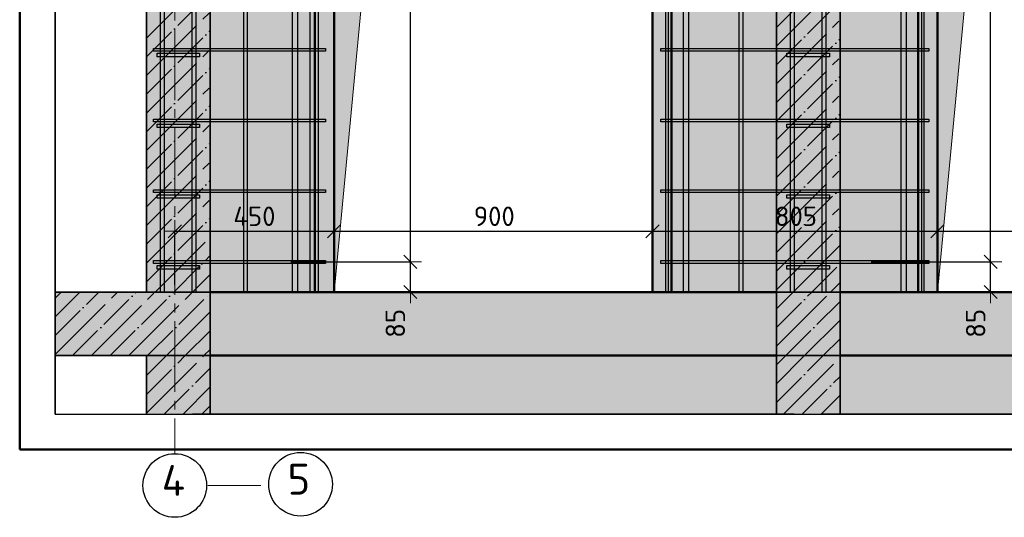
# Model space of a CAD drawing. Header units: millimetres. Extents: x -3026 to 47325, y -2839 to 55854.
# Tile 89 of 130: x 35009 to 37791, y 32279 to 33686. Entities that reach past the tile are written whole.
import ezdxf

# ---------------------------------------------------------------- set-up
doc = ezdxf.new("R2010")
doc.units = ezdxf.units.MM
doc.header["$PDMODE"] = 65
doc.linetypes.add('______11', pattern=[125, 100, -12.5, 0, -12.5])
doc.linetypes.add('______5', pattern=[275, 200, -25, 25, -25])
for name, color, linetype, lineweight in [('Standard', 7, 'Continuous', 25), ('Арм.стержн. Арматура края', 96, 'Continuous', 35), ('Арм.стержн. вертикальными 1', 22, 'Continuous', 35), ('Арм.стержн. Доп. арматура', 180, 'Continuous', 35), ('Арм.стержн. Хомут', 240, 'Continuous', 35), ('Размерная линия_ общее', 7, 'Continuous', 13), ('Фундамент (1)', 7, 'Continuous', 35)]:
    doc.layers.add(name, color=color, linetype=linetype, lineweight=lineweight)
doc.styles.add('ISOCPEUR', font='ISOCPEUR')
doc.dimstyles.new('DIMSTYLE_3', dxfattribs={"dimtxt": 55, "dimasz": 62.5, "dimexe": 0, "dimexo": 0, "dimgap": 27.5, "dimtad": 2, "dimdec": 0, "dimrnd": 5, "dimzin": 12, "dimdsep": 46, "dimtxsty": 'ISOCPEUR', "dimblk1": 'ALL_ML_STRICH', "dimblk2": 'ALL_ML_STRICH', "dimsah": 1, "dimcen": 0, "dimclrd": 7, "dimclre": 256, "dimclrt": 7, "dimadec": 0, "dimazin": 0, "dimtfac": 1, "dimtdec": 0, "dimtix": 1, "dimtmove": 2, "dimatfit": 3, "dimfxl": 0, "dimtzin": 0, "dimlwd": 0, "dimlwe": -3, "dimarcsym": 0})
doc.dimstyles.new('DIMSTYLE_8', dxfattribs={"dimtxt": 55, "dimasz": 62.5, "dimexe": 0, "dimexo": 0, "dimgap": 27.5, "dimtad": 2, "dimdec": 0, "dimrnd": 5, "dimzin": 12, "dimdsep": 46, "dimtxsty": 'ISOCPEUR', "dimblk1": 'ALL_ML_STRICH', "dimblk2": 'ALL_ML_STRICH', "dimsah": 1, "dimcen": 0, "dimclrd": 7, "dimclre": 256, "dimclrt": 7, "dimadec": 0, "dimazin": 0, "dimtfac": 1, "dimtdec": 0, "dimtix": 1, "dimtmove": 2, "dimatfit": 3, "dimfxl": 0, "dimtvp": 1.2, "dimtzin": 0, "dimlwd": 0, "dimlwe": -3, "dimarcsym": 0})

# ---------------------------------------------------------------- blocks, each defined once
blk = doc.blocks.new('ALL_ML_STRICH')
at = {"color": 0, "linetype": 'ByBlock', "lineweight": -2}
for p, q in [((0, -0.5), (0, 0.5)), ((-1, 0), (0.5, 0)), ((-0.3, -0.3), (0.3, 0.3))]:
    blk.add_line(p, q, dxfattribs=at)
blk = doc.blocks.new('*D274')
at = {"layer": 'DEFPOINTS', "color": 7, "linetype": 'Continuous', "lineweight": 13, "transparency": 33554687}
for p in [(37395.2, 33000.9), (37547.2, 32915.9), (37752.9, 32915.9)]:
    blk.add_point(p, dxfattribs=at)
at = {"layer": 'Размерная линия_ общее', "color": 253, "linetype": 'Continuous', "lineweight": -2, "true_color": 0xa0a0a0, "transparency": 33554687}
for p, q in [((37415.2, 33000.9), (37752.9, 33000.9)), ((37567.2, 32915.9), (37752.9, 32915.9))]:
    blk.add_line(p, q, dxfattribs=at)
at = {"layer": 'Размерная линия_ общее', "color": 7, "linetype": 'Continuous', "lineweight": -2, "transparency": 33554687}
blk.add_line((37752.9, 32915.9), (37752.9, 33000.9), dxfattribs=at)
at = {"layer": 'Размерная линия_ общее', "color": 7, "linetype": 'Continuous', "lineweight": 13, "transparency": 33554687, "xscale": 62.5, "yscale": 62.5, "zscale": 62.5}
for p, rotation in [((37752.9, 33000.9), 90), ((37752.9, 32915.9), 270)]:
    blk.add_blockref('ALL_ML_STRICH', p, dxfattribs=dict(at, rotation=rotation))
at = {"layer": 'Размерная линия_ общее', "color": 7, "linetype": 'Continuous', "lineweight": 13, "transparency": 33554687, "insert": (37710.4, 32827.3), "char_height": 55, "width": 110, "attachment_point": 5, "rotation": 90, "style": 'ISOCPEUR'}
blk.add_mtext('\\A1;{85}', dxfattribs=at)
blk = doc.blocks.new('*D275')
at = {"layer": 'DEFPOINTS', "color": 7, "linetype": 'Continuous', "lineweight": 13, "transparency": 33554687}
for p in [(37367, 35000.9), (37395.2, 33000.9), (37752.9, 33000.9)]:
    blk.add_point(p, dxfattribs=at)
at = {"layer": 'Размерная линия_ общее', "color": 253, "linetype": 'Continuous', "lineweight": -2, "true_color": 0xa0a0a0, "transparency": 33554687}
for p, q in [((37387, 35000.9), (37752.9, 35000.9)), ((37415.2, 33000.9), (37752.9, 33000.9))]:
    blk.add_line(p, q, dxfattribs=at)
at = {"layer": 'Размерная линия_ общее', "color": 7, "linetype": 'Continuous', "lineweight": -2, "transparency": 33554687}
blk.add_line((37752.9, 33000.9), (37752.9, 35000.9), dxfattribs=at)
at = {"layer": 'Размерная линия_ общее', "color": 7, "linetype": 'Continuous', "lineweight": 13, "transparency": 33554687, "xscale": 62.5, "yscale": 62.5, "zscale": 62.5}
for p, rotation in [((37752.9, 35000.9), 90), ((37752.9, 33000.9), 270)]:
    blk.add_blockref('ALL_ML_STRICH', p, dxfattribs=dict(at, rotation=rotation))
at = {"layer": 'Размерная линия_ общее', "color": 7, "linetype": 'Continuous', "lineweight": 13, "transparency": 33554687, "insert": (37682.9, 33815.9), "char_height": 55, "width": 2.75, "attachment_point": 1, "rotation": 90, "line_spacing_factor": 0.60241, "style": 'ISOCPEUR'}
blk.add_mtext('\\W0.91;10х200=2000', dxfattribs=at)
blk = doc.blocks.new('*D277')
at = {"layer": 'DEFPOINTS', "color": 7, "linetype": 'Continuous', "lineweight": 13, "transparency": 33554687}
for p in [(35755.2, 33000.9), (35907.2, 32915.9), (36112.9, 32915.9)]:
    blk.add_point(p, dxfattribs=at)
at = {"layer": 'Размерная линия_ общее', "color": 253, "linetype": 'Continuous', "lineweight": -2, "true_color": 0xa0a0a0, "transparency": 33554687}
for p, q in [((35775.2, 33000.9), (36112.9, 33000.9)), ((35927.2, 32915.9), (36112.9, 32915.9))]:
    blk.add_line(p, q, dxfattribs=at)
at = {"layer": 'Размерная линия_ общее', "color": 7, "linetype": 'Continuous', "lineweight": -2, "transparency": 33554687}
blk.add_line((36112.9, 32915.9), (36112.9, 33000.9), dxfattribs=at)
at = {"layer": 'Размерная линия_ общее', "color": 7, "linetype": 'Continuous', "lineweight": 13, "transparency": 33554687, "xscale": 62.5, "yscale": 62.5, "zscale": 62.5}
for p, rotation in [((36112.9, 33000.9), 90), ((36112.9, 32915.9), 270)]:
    blk.add_blockref('ALL_ML_STRICH', p, dxfattribs=dict(at, rotation=rotation))
at = {"layer": 'Размерная линия_ общее', "color": 7, "linetype": 'Continuous', "lineweight": 13, "transparency": 33554687, "insert": (36070.4, 32827.3), "char_height": 55, "width": 110, "attachment_point": 5, "rotation": 90, "style": 'ISOCPEUR'}
blk.add_mtext('\\A1;{85}', dxfattribs=at)
blk = doc.blocks.new('*D278')
at = {"layer": 'DEFPOINTS', "color": 7, "linetype": 'Continuous', "lineweight": 13, "transparency": 33554687}
for p in [(35727, 35000.9), (35755.2, 33000.9), (36112.9, 33000.9)]:
    blk.add_point(p, dxfattribs=at)
at = {"layer": 'Размерная линия_ общее', "color": 253, "linetype": 'Continuous', "lineweight": -2, "true_color": 0xa0a0a0, "transparency": 33554687}
for p, q in [((35747, 35000.9), (36112.9, 35000.9)), ((35775.2, 33000.9), (36112.9, 33000.9))]:
    blk.add_line(p, q, dxfattribs=at)
at = {"layer": 'Размерная линия_ общее', "color": 7, "linetype": 'Continuous', "lineweight": -2, "transparency": 33554687}
blk.add_line((36112.9, 33000.9), (36112.9, 35000.9), dxfattribs=at)
at = {"layer": 'Размерная линия_ общее', "color": 7, "linetype": 'Continuous', "lineweight": 13, "transparency": 33554687, "xscale": 62.5, "yscale": 62.5, "zscale": 62.5}
for p, rotation in [((36112.9, 35000.9), 90), ((36112.9, 33000.9), 270)]:
    blk.add_blockref('ALL_ML_STRICH', p, dxfattribs=dict(at, rotation=rotation))
at = {"layer": 'Размерная линия_ общее', "color": 7, "linetype": 'Continuous', "lineweight": 13, "transparency": 33554687, "insert": (36042.9, 33815.9), "char_height": 55, "width": 2.75, "attachment_point": 1, "rotation": 90, "line_spacing_factor": 0.60241, "style": 'ISOCPEUR'}
blk.add_mtext('\\W0.91;10х200=2000', dxfattribs=at)
blk = doc.blocks.new('*D281')
at = {"layer": 'DEFPOINTS', "color": 7, "linetype": 'Continuous', "lineweight": 13, "transparency": 33554687}
for p in [(35447.2, 33087.5), (35447.2, 32915.9), (35897.2, 32915.9)]:
    blk.add_point(p, dxfattribs=at)
at = {"layer": 'Размерная линия_ общее', "color": 253, "linetype": 'Continuous', "lineweight": -2, "true_color": 0xa0a0a0, "transparency": 33554687}
for p, q in [((35447.2, 32935.9), (35447.2, 33087.5)), ((35897.2, 32935.9), (35897.2, 33087.5))]:
    blk.add_line(p, q, dxfattribs=at)
at = {"layer": 'Размерная линия_ общее', "color": 7, "linetype": 'Continuous', "lineweight": -2, "transparency": 33554687}
blk.add_line((35447.2, 33087.5), (35897.2, 33087.5), dxfattribs=at)
at = {"layer": 'Размерная линия_ общее', "color": 7, "linetype": 'Continuous', "lineweight": 13, "transparency": 33554687, "xscale": 62.5, "yscale": 62.5, "zscale": 62.5, "rotation": 180}
blk.add_blockref('ALL_ML_STRICH', (35447.2, 33087.5), dxfattribs=at)
at = {"layer": 'Размерная линия_ общее', "color": 7, "linetype": 'Continuous', "lineweight": 13, "transparency": 33554687, "xscale": 62.5, "yscale": 62.5, "zscale": 62.5}
blk.add_blockref('ALL_ML_STRICH', (35897.2, 33087.5), dxfattribs=at)
at = {"layer": 'Размерная линия_ общее', "color": 7, "linetype": 'Continuous', "lineweight": 13, "transparency": 33554687, "insert": (35672.2, 33130), "char_height": 55, "width": 165, "attachment_point": 5, "style": 'ISOCPEUR'}
blk.add_mtext('\\A1;{450}', dxfattribs=at)
blk = doc.blocks.new('*D282')
at = {"layer": 'DEFPOINTS', "color": 7, "linetype": 'Continuous', "lineweight": 13, "transparency": 33554687}
for p in [(35897.2, 33087.5), (35897.2, 32915.9), (36797.2, 32915.9)]:
    blk.add_point(p, dxfattribs=at)
at = {"layer": 'Размерная линия_ общее', "color": 253, "linetype": 'Continuous', "lineweight": -2, "true_color": 0xa0a0a0, "transparency": 33554687}
for p, q in [((35897.2, 32935.9), (35897.2, 33087.5)), ((36797.2, 32935.9), (36797.2, 33087.5))]:
    blk.add_line(p, q, dxfattribs=at)
at = {"layer": 'Размерная линия_ общее', "color": 7, "linetype": 'Continuous', "lineweight": -2, "transparency": 33554687}
blk.add_line((35897.2, 33087.5), (36797.2, 33087.5), dxfattribs=at)
at = {"layer": 'Размерная линия_ общее', "color": 7, "linetype": 'Continuous', "lineweight": 13, "transparency": 33554687, "xscale": 62.5, "yscale": 62.5, "zscale": 62.5, "rotation": 180}
blk.add_blockref('ALL_ML_STRICH', (35897.2, 33087.5), dxfattribs=at)
at = {"layer": 'Размерная линия_ общее', "color": 7, "linetype": 'Continuous', "lineweight": 13, "transparency": 33554687, "xscale": 62.5, "yscale": 62.5, "zscale": 62.5}
blk.add_blockref('ALL_ML_STRICH', (36797.2, 33087.5), dxfattribs=at)
at = {"layer": 'Размерная линия_ общее', "color": 7, "linetype": 'Continuous', "lineweight": 13, "transparency": 33554687, "insert": (36350, 33130), "char_height": 55, "width": 165, "attachment_point": 5, "style": 'ISOCPEUR'}
blk.add_mtext('\\A1;{900}', dxfattribs=at)
blk = doc.blocks.new('*D283')
at = {"layer": 'DEFPOINTS', "color": 7, "linetype": 'Continuous', "lineweight": 13, "transparency": 33554687}
for p in [(36797.2, 33087.5), (36797.2, 32915.9), (37602.2, 32915.9)]:
    blk.add_point(p, dxfattribs=at)
at = {"layer": 'Размерная линия_ общее', "color": 253, "linetype": 'Continuous', "lineweight": -2, "true_color": 0xa0a0a0, "transparency": 33554687}
for p, q in [((36797.2, 32935.9), (36797.2, 33087.5)), ((37602.2, 32935.9), (37602.2, 33087.5))]:
    blk.add_line(p, q, dxfattribs=at)
at = {"layer": 'Размерная линия_ общее', "color": 7, "linetype": 'Continuous', "lineweight": -2, "transparency": 33554687}
blk.add_line((36797.2, 33087.5), (37602.2, 33087.5), dxfattribs=at)
at = {"layer": 'Размерная линия_ общее', "color": 7, "linetype": 'Continuous', "lineweight": 13, "transparency": 33554687, "xscale": 62.5, "yscale": 62.5, "zscale": 62.5, "rotation": 180}
blk.add_blockref('ALL_ML_STRICH', (36797.2, 33087.5), dxfattribs=at)
at = {"layer": 'Размерная линия_ общее', "color": 7, "linetype": 'Continuous', "lineweight": 13, "transparency": 33554687, "xscale": 62.5, "yscale": 62.5, "zscale": 62.5}
blk.add_blockref('ALL_ML_STRICH', (37602.2, 33087.5), dxfattribs=at)
at = {"layer": 'Размерная линия_ общее', "color": 7, "linetype": 'Continuous', "lineweight": 13, "transparency": 33554687, "insert": (37202.5, 33130), "char_height": 55, "width": 165, "attachment_point": 5, "style": 'ISOCPEUR'}
blk.add_mtext('\\A1;{805}', dxfattribs=at)
blk = doc.blocks.new('*D284')
at = {"layer": 'DEFPOINTS', "color": 7, "linetype": 'Continuous', "lineweight": 13, "transparency": 33554687}
for p in [(37602.2, 33087.5), (37602.2, 32915.9), (39002.2, 32915.9)]:
    blk.add_point(p, dxfattribs=at)
at = {"layer": 'Размерная линия_ общее', "color": 253, "linetype": 'Continuous', "lineweight": -2, "true_color": 0xa0a0a0, "transparency": 33554687}
for p, q in [((37602.2, 32935.9), (37602.2, 33087.5)), ((39002.2, 32935.9), (39002.2, 33087.5))]:
    blk.add_line(p, q, dxfattribs=at)
at = {"layer": 'Размерная линия_ общее', "color": 7, "linetype": 'Continuous', "lineweight": -2, "transparency": 33554687}
blk.add_line((37602.2, 33087.5), (39002.2, 33087.5), dxfattribs=at)
at = {"layer": 'Размерная линия_ общее', "color": 7, "linetype": 'Continuous', "lineweight": 13, "transparency": 33554687, "xscale": 62.5, "yscale": 62.5, "zscale": 62.5, "rotation": 180}
blk.add_blockref('ALL_ML_STRICH', (37602.2, 33087.5), dxfattribs=at)
at = {"layer": 'Размерная линия_ общее', "color": 7, "linetype": 'Continuous', "lineweight": 13, "transparency": 33554687, "xscale": 62.5, "yscale": 62.5, "zscale": 62.5}
blk.add_blockref('ALL_ML_STRICH', (39002.2, 33087.5), dxfattribs=at)
at = {"layer": 'Размерная линия_ общее', "color": 7, "linetype": 'Continuous', "lineweight": 13, "transparency": 33554687, "insert": (38307.7, 33130), "char_height": 55, "width": 220, "attachment_point": 5, "style": 'ISOCPEUR'}
blk.add_mtext('\\A1;{1400}', dxfattribs=at)

msp = doc.modelspace()

# ---------------------------------------------------------------- hatches: boundary and pattern name
at = {"linetype": 'Continuous', "lineweight": -3, "transparency": 33554687}
for color, points in [(7, [(35547.2, 32915.9), (35547.2, 36035.9), (35367.2, 36035.9), (35367.2, 32915.9)]), (7, [(37327.2, 32915.9), (37327.2, 36035.9), (37147.2, 36035.9), (37147.2, 32915.9)]), (9, [(37147.2, 32735.9), (37327.2, 32735.9), (37327.2, 32915.9), (37147.2, 32915.9)])]:
    msp.add_hatch(color=color, dxfattribs=at).paths.add_polyline_path(points)
at = {"linetype": 'Continuous', "lineweight": 25, "transparency": 33554687}
h = msp.add_hatch(color=7, dxfattribs=at)
h.paths.add_polyline_path([(37602.2, 35115.9), (39002.2, 35115.9), (39002.2, 32915.9), (39646.5, 32915.9), (39646.5, 36035.9), (37327.2, 36035.9), (37327.2, 32915.9), (37602.2, 32915.9)])
h.paths.add_polyline_path([(37422.2, 34085.9), (37422.1, 34083.8), (37421.8, 34081.7), (37421.2, 34079.7), (37420.5, 34077.8), (37419.5, 34075.9), (37418.4, 34074.1), (37417.1, 34072.5), (37415.6, 34071), (37414, 34069.7), (37412.2, 34068.6), (37410.4, 34067.6), (37408.4, 34066.9), (37406.4, 34066.3), (37404.3, 34066), (37402.2, 34065.9), (37400.1, 34066), (37398.1, 34066.3), (37396, 34066.9), (37394.1, 34067.6), (37392.2, 34068.6), (37390.5, 34069.7), (37388.8, 34071), (37387.4, 34072.5), (37386, 34074.1), (37384.9, 34075.9), (37384, 34077.8), (37383.2, 34079.7), (37382.7, 34081.7), (37382.3, 34083.8), (37382.2, 34085.9), (37382.3, 34088), (37382.7, 34090), (37383.2, 34092.1), (37384, 34094), (37384.9, 34095.9), (37386, 34097.6), (37387.4, 34099.3), (37388.8, 34100.8), (37390.5, 34102.1), (37392.2, 34103.2), (37394.1, 34104.2), (37396, 34104.9), (37398.1, 34105.5), (37400.1, 34105.8), (37402.2, 34105.9), (37404.3, 34105.8), (37406.4, 34105.5), (37408.4, 34104.9), (37410.4, 34104.2), (37412.2, 34103.2), (37414, 34102.1), (37415.6, 34100.8), (37417.1, 34099.3), (37418.4, 34097.6), (37419.5, 34095.9), (37420.5, 34094), (37421.2, 34092.1), (37421.8, 34090), (37422.1, 34088)], flags=16)
at = {"linetype": '______5', "lineweight": -3, "transparency": 33554687}
msp.add_hatch(color=9, dxfattribs=at).paths.add_polyline_path([(35547.2, 32735.9), (35547.2, 32915.9), (35108.9, 32915.9), (35108.9, 32735.9)])
at = {"linetype": 'Continuous', "lineweight": 25, "true_color": 0xe0e0e0, "transparency": 33554687}
for points in [[(35547.2, 32735.9), (37147.2, 32735.9), (37147.2, 32915.9), (35547.2, 32915.9)], [(37327.2, 32735.9), (39646.5, 32735.9), (39646.5, 32915.9), (37327.2, 32915.9)]]:
    msp.add_hatch(color=254, dxfattribs=at).paths.add_polyline_path(points)
at = {"layer": 'Standard', "linetype": 'Continuous', "lineweight": 25, "transparency": 33554687}
h = msp.add_hatch(color=7, dxfattribs=at)
h.paths.add_polyline_path([(35897.2, 35115.9), (36797.2, 35115.9), (36797.2, 32915.9), (37147.2, 32915.9), (37147.2, 36035.9), (35547.2, 36035.9), (35547.2, 32915.9), (35897.2, 32915.9)])
h.paths.add_polyline_path([(37017.2, 34085.9), (37017.1, 34083.8), (37016.8, 34081.7), (37016.2, 34079.7), (37015.5, 34077.8), (37014.5, 34075.9), (37013.4, 34074.1), (37012.1, 34072.5), (37010.6, 34071), (37009, 34069.7), (37007.2, 34068.6), (37005.4, 34067.6), (37003.4, 34066.9), (37001.4, 34066.3), (36999.3, 34066), (36997.2, 34065.9), (36995.1, 34066), (36993.1, 34066.3), (36991, 34066.9), (36989.1, 34067.6), (36987.2, 34068.6), (36985.5, 34069.7), (36983.8, 34071), (36982.4, 34072.5), (36981, 34074.1), (36979.9, 34075.9), (36979, 34077.8), (36978.2, 34079.7), (36977.7, 34081.7), (36977.3, 34083.8), (36977.2, 34085.9), (36977.3, 34088), (36977.7, 34090), (36978.2, 34092.1), (36979, 34094), (36979.9, 34095.9), (36981, 34097.6), (36982.4, 34099.3), (36983.8, 34100.8), (36985.5, 34102.1), (36987.2, 34103.2), (36989.1, 34104.2), (36991, 34104.9), (36993.1, 34105.5), (36995.1, 34105.8), (36997.2, 34105.9), (36999.3, 34105.8), (37001.4, 34105.5), (37003.4, 34104.9), (37005.4, 34104.2), (37007.2, 34103.2), (37009, 34102.1), (37010.6, 34100.8), (37012.1, 34099.3), (37013.4, 34097.6), (37014.5, 34095.9), (37015.5, 34094), (37016.2, 34092.1), (37016.8, 34090), (37017.1, 34088)], flags=16)
at = {"layer": 'Standard', "linetype": 'Continuous', "lineweight": -3, "transparency": 33554687}
for points in [[(35547.2, 32735.9), (35367.2, 32735.9), (35367.2, 32570.7), (35547.2, 32570.7)], [(37327.2, 32735.9), (37147.2, 32735.9), (37147.2, 32570.7), (37327.2, 32570.7)]]:
    msp.add_hatch(color=7, dxfattribs=at).paths.add_polyline_path(points)
at = {"layer": 'Standard', "linetype": 'Continuous', "lineweight": 25, "transparency": 33554687}
for points in [[(37147.2, 32570.7), (37147.2, 32735.9), (35547.2, 32735.9), (35547.2, 32570.7)], [(39646.5, 32570.7), (39646.5, 32735.9), (37327.2, 32735.9), (37327.2, 32570.7)]]:
    msp.add_hatch(color=7, dxfattribs=at).paths.add_polyline_path(points)
at = {"layer": 'Фундамент (1)', "linetype": 'Continuous', "lineweight": 13, "true_color": 0x2d2d2d, "transparency": 33554687}
for points in [[(36088.1, 34925), (36797.2, 35115.9), (35897.2, 35115.9), (35897.2, 32915.9)], [(37793.1, 34925), (39002.2, 35115.9), (37602.2, 35115.9), (37602.2, 32915.9)]]:
    msp.add_hatch(color=250, dxfattribs=at).paths.add_polyline_path(points)

# ---------------------------------------------------------------- linework, layer by layer
at = {"color": 52, "linetype": 'Continuous', "lineweight": -3, "transparency": 33554687}
for p, q in [((35108.9, 37140.2), (35108.9, 32570.7)), ((35108.9, 32570.7), (35108.9, 37140.2)), ((35108.9, 32570.7), (39646.5, 32570.7)), ((35108.9, 32570.7), (39646.5, 32570.7))]:
    msp.add_line(p, q, dxfattribs=at)
at = {"color": 7, "linetype": 'Continuous', "lineweight": 35, "transparency": 33554687}
for p, q in [((35367.2, 36035.9), (35367.2, 32915.9)), ((35547.2, 32915.9), (35547.2, 36035.9)), ((37147.2, 36035.9), (37147.2, 32915.9)), ((37327.2, 32915.9), (37327.2, 36035.9)), ((35367.2, 32915.9), (35108.9, 32915.9)), ((35547.2, 32735.9), (35547.2, 32915.9)), ((37147.2, 32915.9), (37147.2, 32735.9)), ((37327.2, 32735.9), (37327.2, 32915.9)), ((35108.9, 32735.9), (35367.2, 32735.9))]:
    msp.add_line(p, q, dxfattribs=at)
at = {"color": 7, "linetype": 'Continuous', "lineweight": 50, "transparency": 33554687}
for p, q in [((37602.2, 32915.9), (37602.2, 35115.9)), ((35897.2, 32915.9), (35547.2, 32915.9)), ((36797.2, 32915.9), (35897.2, 32915.9)), ((37147.2, 32915.9), (36797.2, 32915.9)), ((37602.2, 32915.9), (37327.2, 32915.9)), ((37327.2, 32915.9), (37602.2, 32915.9)), ((39002.2, 32915.9), (37602.2, 32915.9)), ((35547.2, 32735.9), (37147.2, 32735.9)), ((37327.2, 32735.9), (39646.5, 32735.9))]:
    msp.add_line(p, q, dxfattribs=at)
at = {"color": 253, "linetype": '______11', "lineweight": -3, "true_color": 0xababab, "transparency": 33554687}
for p, q in [((37147.2, 33664.1), (37327.2, 33844.1)), ((35367.2, 33581.1), (35547.2, 33761.1)), ((37147.2, 33558), (37327.2, 33738)), ((35367.2, 33475.1), (35547.2, 33655.1)), ((37147.2, 33451.9), (37327.2, 33631.9)), ((35367.2, 33369), (35547.2, 33549)), ((37147.2, 33345.9), (37327.2, 33525.9)), ((35367.2, 33262.9), (35547.2, 33442.9)), ((37147.2, 33239.8), (37327.2, 33419.8)), ((35367.2, 33156.9), (35547.2, 33336.9)), ((37147.2, 33133.7), (37327.2, 33313.7)), ((35367.2, 33050.8), (35547.2, 33230.8)), ((37147.2, 33027.7), (37327.2, 33207.7)), ((35367.2, 32944.7), (35547.2, 33124.7)), ((37147.2, 32921.6), (37327.2, 33101.6)), ((35444.5, 32915.9), (35547.2, 33018.7)), ((37247.6, 32915.9), (37327.2, 32995.5)), ((35108.9, 32898.5), (35126.3, 32915.9)), ((35108.9, 32792.5), (35232.3, 32915.9)), ((35158.4, 32735.9), (35338.4, 32915.9)), ((35264.5, 32735.9), (35444.5, 32915.9)), ((35370.5, 32735.9), (35547.2, 32912.6)), ((37147.2, 32815.5), (37247.6, 32915.9)), ((37173.6, 32735.9), (37327.2, 32889.5)), ((35476.6, 32735.9), (35547.2, 32806.5)), ((37279.7, 32735.9), (37327.2, 32783.4))]:
    msp.add_line(p, q, dxfattribs=at)
at = {"color": 253, "linetype": '______5', "lineweight": -3, "true_color": 0xababab, "transparency": 33554687}
for p, q in [((35367.2, 33634.1), (35547.2, 33814.1)), ((37147.2, 33611), (37327.2, 33791)), ((35367.2, 33528.1), (35547.2, 33708.1)), ((37147.2, 33505), (37327.2, 33685)), ((35367.2, 33422), (35547.2, 33602)), ((37147.2, 33398.9), (37327.2, 33578.9)), ((35367.2, 33316), (35547.2, 33496)), ((37147.2, 33292.8), (37327.2, 33472.8)), ((35367.2, 33209.9), (35547.2, 33389.9)), ((37147.2, 33186.8), (37327.2, 33366.8)), ((35367.2, 33103.8), (35547.2, 33283.8)), ((37147.2, 33080.7), (37327.2, 33260.7)), ((35367.2, 32997.8), (35547.2, 33177.8)), ((37147.2, 32974.6), (37327.2, 33154.6)), ((35391.4, 32915.9), (35547.2, 33071.7)), ((37194.5, 32915.9), (37327.2, 33048.6)), ((35497.5, 32915.9), (35547.2, 32965.6)), ((37300.6, 32915.9), (37327.2, 32942.5)), ((35108.9, 32845.5), (35179.3, 32915.9)), ((35108.9, 32739.4), (35285.4, 32915.9)), ((35211.4, 32735.9), (35391.4, 32915.9)), ((35317.5, 32735.9), (35497.5, 32915.9)), ((37147.2, 32868.6), (37194.5, 32915.9)), ((37147.2, 32762.5), (37300.6, 32915.9)), ((35423.6, 32735.9), (35547.2, 32859.6)), ((37226.7, 32735.9), (37327.2, 32836.4)), ((35529.6, 32735.9), (35547.2, 32753.5))]:
    msp.add_line(p, q, dxfattribs=at)
at = {"color": 7, "linetype": 'Continuous', "lineweight": 25, "transparency": 33554687}
for p, q in [((35108.9, 32965.9), (35108.9, 32685.9)), ((35547.2, 32915.9), (35367.2, 32915.9)), ((35367.2, 32915.9), (35547.2, 32915.9)), ((37327.2, 32915.9), (37147.2, 32915.9)), ((37147.2, 32915.9), (37327.2, 32915.9)), ((35367.2, 32735.9), (35547.2, 32735.9)), ((37147.2, 32735.9), (37327.2, 32735.9))]:
    msp.add_line(p, q, dxfattribs=at)
at = {"layer": 'Standard', "color": 7, "linetype": '______5', "lineweight": 13, "transparency": 33554687}
msp.add_line((35447.2, 36958.3), (35447.2, 32458.7), dxfattribs=at)
at = {"layer": 'Standard', "color": 7, "linetype": 'Continuous', "lineweight": 50, "transparency": 33554687}
for p, q in [((35897.2, 35115.9), (35897.2, 32915.9)), ((36797.2, 35115.9), (36797.2, 32915.9)), ((35547.2, 32915.9), (35897.2, 32915.9)), ((36797.2, 32915.9), (37147.2, 32915.9)), ((35547.2, 32735.9), (37147.2, 32735.9)), ((37327.2, 32735.9), (39646.5, 32735.9))]:
    msp.add_line(p, q, dxfattribs=at)
at = {"layer": 'Standard', "color": 253, "linetype": '______11', "lineweight": -3, "true_color": 0xababab, "transparency": 33554687}
for p, q in [((35367.2, 32732.6), (35370.5, 32735.9)), ((35367.2, 32626.5), (35476.6, 32735.9)), ((37147.2, 32709.5), (37173.6, 32735.9)), ((37147.2, 32603.4), (37279.7, 32735.9)), ((35417.4, 32570.7), (35547.2, 32700.5)), ((37220.6, 32570.7), (37327.2, 32677.3)), ((35523.5, 32570.7), (35547.2, 32594.4)), ((37326.6, 32570.7), (37327.2, 32571.3))]:
    msp.add_line(p, q, dxfattribs=at)
at = {"layer": 'Standard', "color": 253, "linetype": '______5', "lineweight": -3, "true_color": 0xababab, "transparency": 33554687}
for p, q in [((35367.2, 32679.6), (35423.6, 32735.9)), ((35367.2, 32573.5), (35529.6, 32735.9)), ((37147.2, 32656.4), (37226.7, 32735.9)), ((37167.5, 32570.7), (37327.2, 32730.4)), ((35470.5, 32570.7), (35547.2, 32647.4)), ((37273.6, 32570.7), (37327.2, 32624.3))]:
    msp.add_line(p, q, dxfattribs=at)
at = {"layer": 'Standard', "color": 7, "linetype": 'Continuous', "lineweight": 25, "transparency": 33554687}
for p, q in [((35547.2, 32735.9), (35367.2, 32735.9)), ((37327.2, 32735.9), (37147.2, 32735.9)), ((35317.2, 32570.7), (35597.2, 32570.7)), ((37197.2, 32570.7), (35497.2, 32570.7)), ((37097.2, 32570.7), (37377.2, 32570.7)), ((39696.5, 32570.7), (37277.2, 32570.7))]:
    msp.add_line(p, q, dxfattribs=at)
at = {"layer": 'Standard', "color": 7, "linetype": 'Continuous', "lineweight": 35, "transparency": 33554687}
for p, q in [((35367.2, 32735.9), (35367.2, 32570.7)), ((35547.2, 32570.7), (35547.2, 32735.9)), ((37147.2, 32735.9), (37147.2, 32570.7)), ((37327.2, 32570.7), (37327.2, 32735.9))]:
    msp.add_line(p, q, dxfattribs=at)
at = {"layer": 'Standard', "color": 7, "linetype": 'Continuous', "lineweight": 13, "transparency": 33554687}
msp.add_line((35540.6, 32368.9), (35690.6, 32368.9), dxfattribs=at)
at = {"layer": 'Standard', "color": 7, "linetype": 'Continuous', "lineweight": 50, "transparency": 33554687}
msp.add_lwpolyline([(35008.9, 32470.7), (39746.5, 32470.7), (39746.5, 37240.2), (35008.9, 37240.2), (35008.9, 32470.7)], dxfattribs=at)
at = {"layer": 'Standard', "color": 7, "linetype": 'Continuous', "lineweight": 13, "transparency": 33554687}
for points in [[(35897.2, 32915.9), (36088.1, 34925), (36797.2, 35115.9)], [(37602.2, 32915.9), (37793.1, 34925), (39002.2, 35115.9)]]:
    msp.add_lwpolyline(points, dxfattribs=at)
at = {"layer": 'Standard', "color": 7, "linetype": 'Continuous', "lineweight": 25, "transparency": 33554687}
for centre in [(35447.2, 32368.7), (35802.6, 32372.2)]:
    msp.add_circle(centre, 90, dxfattribs=at)
at = {"layer": 'Арм.стержн. Арматура края', "color": 4, "linetype": 'Continuous', "lineweight": 25, "transparency": 33554687}
for points in [[(35397.2, 33590.9), (35517.2, 33590.9), (35517.2, 33580.9), (35397.2, 33580.9), (35397.2, 33590.9)], [(37177.2, 33590.9), (37297.2, 33590.9), (37297.2, 33580.9), (37177.2, 33580.9), (37177.2, 33590.9)], [(35397.2, 33390.9), (35517.2, 33390.9), (35517.2, 33380.9), (35397.2, 33380.9), (35397.2, 33390.9)], [(37177.2, 33390.9), (37297.2, 33390.9), (37297.2, 33380.9), (37177.2, 33380.9), (37177.2, 33390.9)], [(35397.2, 33190.9), (35517.2, 33190.9), (35517.2, 33180.9), (35397.2, 33180.9), (35397.2, 33190.9)], [(37177.2, 33190.9), (37297.2, 33190.9), (37297.2, 33180.9), (37177.2, 33180.9), (37177.2, 33190.9)], [(35397.2, 32990.9), (35517.2, 32990.9), (35517.2, 32980.9), (35397.2, 32980.9), (35397.2, 32990.9)], [(37177.2, 32990.9), (37297.2, 32990.9), (37297.2, 32980.9), (37177.2, 32980.9), (37177.2, 32990.9)]]:
    msp.add_lwpolyline(points, dxfattribs=at)
at = {"layer": 'Арм.стержн. вертикальными 1', "color": 4, "linetype": 'Continuous', "lineweight": 25, "transparency": 33554687}
for points in [[(35407.2, 32915.9), (35407.2, 37045.9), (35417.2, 37045.9), (35417.2, 32915.9), (35407.2, 32915.9)], [(35407.2, 32915.9), (35407.2, 37045.9), (35417.2, 37045.9), (35417.2, 32915.9), (35407.2, 32915.9)], [(35407.2, 32915.9), (35407.2, 37045.9), (35417.2, 37045.9), (35417.2, 32915.9), (35407.2, 32915.9)], [(35496.7, 32915.9), (35496.7, 37045.9), (35506.7, 37045.9), (35506.7, 32915.9), (35496.7, 32915.9)], [(35496.7, 32915.9), (35496.7, 37045.9), (35506.7, 37045.9), (35506.7, 32915.9), (35496.7, 32915.9)], [(35496.7, 32915.9), (35496.7, 37045.9), (35506.7, 37045.9), (35506.7, 32915.9), (35496.7, 32915.9)], [(35642.2, 32915.9), (35642.2, 37045.9), (35652.2, 37045.9), (35652.2, 32915.9), (35642.2, 32915.9)], [(35642.2, 32915.9), (35642.2, 37045.9), (35652.2, 37045.9), (35652.2, 32915.9), (35642.2, 32915.9)], [(35842.2, 32915.9), (35842.2, 37045.9), (35852.2, 37045.9), (35852.2, 32915.9), (35842.2, 32915.9)], [(35842.2, 32915.9), (35842.2, 37045.9), (35852.2, 37045.9), (35852.2, 32915.9), (35842.2, 32915.9)], [(36842.2, 32915.9), (36842.2, 37045.9), (36852.2, 37045.9), (36852.2, 32915.9), (36842.2, 32915.9)], [(36842.2, 32915.9), (36842.2, 37045.9), (36852.2, 37045.9), (36852.2, 32915.9), (36842.2, 32915.9)], [(37042.2, 32915.9), (37042.2, 37045.9), (37052.2, 37045.9), (37052.2, 32915.9), (37042.2, 32915.9)], [(37042.2, 32915.9), (37042.2, 37045.9), (37052.2, 37045.9), (37052.2, 32915.9), (37042.2, 32915.9)], [(37187.2, 32915.9), (37187.2, 37045.9), (37197.2, 37045.9), (37197.2, 32915.9), (37187.2, 32915.9)], [(37187.2, 32915.9), (37187.2, 37045.9), (37197.2, 37045.9), (37197.2, 32915.9), (37187.2, 32915.9)], [(37187.2, 32915.9), (37187.2, 37045.9), (37197.2, 37045.9), (37197.2, 32915.9), (37187.2, 32915.9)], [(37276.7, 32915.9), (37276.7, 37045.9), (37286.7, 37045.9), (37286.7, 32915.9), (37276.7, 32915.9)], [(37276.7, 32915.9), (37276.7, 37045.9), (37286.7, 37045.9), (37286.7, 32915.9), (37276.7, 32915.9)], [(37276.7, 32915.9), (37276.7, 37045.9), (37286.7, 37045.9), (37286.7, 32915.9), (37276.7, 32915.9)], [(37547.2, 32915.9), (37547.2, 37045.9), (37557.2, 37045.9), (37557.2, 32915.9), (37547.2, 32915.9)], [(37547.2, 32915.9), (37547.2, 37045.9), (37557.2, 37045.9), (37557.2, 32915.9), (37547.2, 32915.9)]]:
    msp.add_lwpolyline(points, dxfattribs=at)
at = {"layer": 'Арм.стержн. Доп. арматура', "color": 7, "linetype": 'Continuous', "lineweight": 25, "transparency": 33554687}
for points in [[(35780.2, 32915.9), (35780.2, 35715.9), (35794.2, 35715.9), (35794.2, 32915.9), (35780.2, 32915.9)], [(35780.2, 32915.9), (35780.2, 35715.9), (35794.2, 35715.9), (35794.2, 32915.9), (35780.2, 32915.9)], [(35830.2, 32915.9), (35830.2, 35715.9), (35844.2, 35715.9), (35844.2, 32915.9), (35830.2, 32915.9)], [(35830.2, 32915.9), (35830.2, 35715.9), (35844.2, 35715.9), (35844.2, 32915.9), (35830.2, 32915.9)], [(36835.2, 32915.9), (36835.2, 35715.9), (36849.2, 35715.9), (36849.2, 32915.9), (36835.2, 32915.9)], [(36835.2, 32915.9), (36835.2, 35715.9), (36849.2, 35715.9), (36849.2, 32915.9), (36835.2, 32915.9)], [(36885.2, 32915.9), (36885.2, 35715.9), (36899.2, 35715.9), (36899.2, 32915.9), (36885.2, 32915.9)], [(36885.2, 32915.9), (36885.2, 35715.9), (36899.2, 35715.9), (36899.2, 32915.9), (36885.2, 32915.9)], [(37500.2, 32915.9), (37500.2, 35715.9), (37514.2, 35715.9), (37514.2, 32915.9), (37500.2, 32915.9)], [(37500.2, 32915.9), (37500.2, 35715.9), (37514.2, 35715.9), (37514.2, 32915.9), (37500.2, 32915.9)], [(37550.2, 32915.9), (37550.2, 35715.9), (37564.2, 35715.9), (37564.2, 32915.9), (37550.2, 32915.9)], [(37550.2, 32915.9), (37550.2, 35715.9), (37564.2, 35715.9), (37564.2, 32915.9), (37550.2, 32915.9)]]:
    msp.add_lwpolyline(points, dxfattribs=at)
at = {"layer": 'Арм.стержн. Хомут', "color": 40, "linetype": 'Continuous', "lineweight": 25, "transparency": 33554687}
for points in [[(35387.2, 33604.9), (35873.2, 33604.9), (35873.2, 33596.9), (35387.2, 33596.9), (35387.2, 33604.9)], [(37578.2, 33596.9), (36821.2, 33596.9), (36821.2, 33604.9), (37578.2, 33604.9), (37578.2, 33596.9)], [(35387.2, 33404.9), (35873.2, 33404.9), (35873.2, 33396.9), (35387.2, 33396.9), (35387.2, 33404.9)], [(37578.2, 33396.9), (36821.2, 33396.9), (36821.2, 33404.9), (37578.2, 33404.9), (37578.2, 33396.9)], [(35387.2, 33204.9), (35873.2, 33204.9), (35873.2, 33196.9), (35387.2, 33196.9), (35387.2, 33204.9)], [(37578.2, 33196.9), (36821.2, 33196.9), (36821.2, 33204.9), (37578.2, 33204.9), (37578.2, 33196.9)], [(35387.2, 33004.9), (35873.2, 33004.9), (35873.2, 32996.9), (35387.2, 32996.9), (35387.2, 33004.9)], [(37578.2, 32996.9), (36821.2, 32996.9), (36821.2, 33004.9), (37578.2, 33004.9), (37578.2, 32996.9)]]:
    msp.add_lwpolyline(points, dxfattribs=at)

# ---------------------------------------------------------------- texts
at = {"layer": 'Standard', "color": 7, "linetype": 'Continuous', "lineweight": 13, "transparency": 33554687, "char_height": 87.5, "attachment_point": 1, "style": 'ISOCPEUR'}
for s, insert, width in [('\\A1;{\\fISOCPEUR|i0|b0;\\H87.500000;\\W1.000000;\\C7;4}\\P', (35410.5, 32426.7), 105), ('\\A1;{\\fISOCPEUR|i0|b0;\\H87.500000;\\W1.000000;\\C7;5}\\P', (35766, 32430.3), 95.278)]:
    msp.add_mtext(s, dxfattribs=dict(at, insert=insert, width=width))

# ---------------------------------------------------------------- dimensions: what is measured, and where the dimension line sits
at = {"layer": 'Размерная линия_ общее', "color": 7, "linetype": 'Continuous', "lineweight": 13, "transparency": 33554687}
for base, p1, p2, picture, middle in [((36112.9, 35000.9), (35775.2, 33000.9), (35747, 35000.9), '*D278', (36085.4, 34000.9)), ((37752.9, 35000.9), (37415.2, 33000.9), (37387, 35000.9), '*D275', (37725.4, 34000.9))]:
    dim = msp.add_linear_dim(base=base, p1=p1, p2=p2, angle=90, text='\\W0.91;10х200=2000', dimstyle='DIMSTYLE_3', override={"dimpost": '<>', "dimclrd": 7, "dimclre": 253, "dimclrt": 7, "dimlwd": 0, "dimlwe": 65533}, dxfattribs=at)
    dim.commit()
    dim.dimension.update_dxf_attribs({"geometry": picture, "text_midpoint": middle, "dimtype": 160})
for base, p1, p2, picture, middle in [((35897.2, 33087.5), (35447.2, 32935.9), (35897.2, 32935.9), '*D281', (35672.2, 33130)), ((36797.2, 33087.5), (35897.2, 32935.9), (36797.2, 32935.9), '*D282', (36350, 33130)), ((37602.2, 33087.5), (36797.2, 32935.9), (37602.2, 32935.9), '*D283', (37202.5, 33130)), ((39002.2, 33087.5), (37602.2, 32935.9), (39002.2, 32935.9), '*D284', (38307.7, 33130))]:
    dim = msp.add_linear_dim(base=base, p1=p1, p2=p2, dimstyle='DIMSTYLE_3', override={"dimpost": '<>', "dimclrd": 7, "dimclre": 253, "dimclrt": 7, "dimlwd": 0, "dimlwe": 65533}, dxfattribs=at)
    dim.commit()
    dim.dimension.update_dxf_attribs({"geometry": picture, "text_midpoint": middle, "dimtype": 160})
for base, p1, p2, picture, middle in [((36112.9, 33000.9), (35927.2, 32915.9), (35775.2, 33000.9), '*D277', (36070.4, 32827.3)), ((37752.9, 33000.9), (37567.2, 32915.9), (37415.2, 33000.9), '*D274', (37710.4, 32827.3))]:
    dim = msp.add_linear_dim(base=base, p1=p1, p2=p2, angle=90, dimstyle='DIMSTYLE_8', override={"dimpost": '<>', "dimclrd": 7, "dimclre": 253, "dimclrt": 7, "dimlwd": 0, "dimlwe": 65533}, dxfattribs=at)
    dim.commit()
    dim.dimension.update_dxf_attribs({"geometry": picture, "text_midpoint": middle, "dimtype": 160})

doc.saveas('drawing.dxf')
